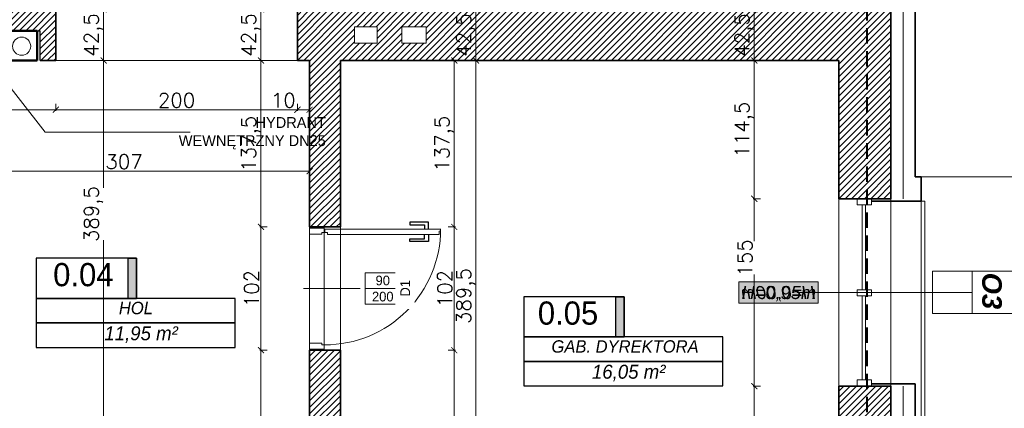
# Model space of a CAD drawing. Header units: millimetres. Extents: x -740 to 33545, y 5178 to 22494.
# Tile 190 of 256: x 11162 to 11976, y 10504 to 10826. Entities that reach past the tile are written whole.
import ezdxf
from ezdxf.lldxf.tags import DXFTag

# ---------------------------------------------------------------- set-up
doc = ezdxf.new("R2010")
doc.units = ezdxf.units.MM
doc.header["$MEASUREMENT"] = 0
doc.linetypes.add('DASHED', pattern=[19.05, 12.7, -6.35])
doc.layers.get('Defpoints').update_dxf_attribs({"color": 252})
for name, color, linetype, lineweight in [('_IS_POZA_ZAKRESEM', 2, 'DASHED', 40), ('A_istniejące ściany', 252, 'Continuous', 35), ('A_izolacja', 252, 'Continuous', 9), ('A_l.przerywana', 252, 'ICAD_ISO03W100', 9), ('A_opisy', 252, 'Continuous', 15), ('l. przerywana', 252, 'ICAD_ISO03W100', 9), ('l.przekrojowa', 252, 'Continuous', 30), ('l.przerywana', 252, 'ICAD_ISO03W100', 5), ('l.widokowa', 252, 'Continuous', 15), ('l.wypełnien', 252, 'Continuous', 5), ('Nowe_820-G Rysunki Obrazki_Nr_pióra__23', 252, 'Continuous', 15), ('WYMIAROWA', 252, 'Continuous', 20), ('wymiarowanie', 252, 'Continuous', 9)]:
    doc.layers.add(name, color=color, linetype=linetype, lineweight=lineweight)
doc.layers.add('stolarka', color=252, linetype='Continuous')
doc.layers.add('tabelki opis', color=252, linetype='Continuous')
doc.styles.add('ARIALL', font='GOTHIC.TTF', dxfattribs={"height": 40})
doc.styles.add('styl2', font='simplex.shx')
doc.linetypes.add('BATTING', pattern='A,0.00254,-2.54,[134,ltypeshp.shx,S=2.54,R=0,X=-2.54,Y=0],-5.08,[134,ltypeshp.shx,S=2.54,R=180,X=2.54,Y=0],-2.54', length=10.16254)
tags = doc.linetypes.add('ICAD_ISO03W100', pattern=[30, 12, -18]).pattern_tags.tags
tags[6:7] = [DXFTag(74, 4), DXFTag(75, 0), DXFTag(340, '0'), DXFTag(46, 1.0), DXFTag(50, 0.0), DXFTag(44, 0.0), DXFTag(45, 0.0)]
tags[4:5] = [DXFTag(74, 4), DXFTag(75, 0), DXFTag(340, '0'), DXFTag(46, 1.0), DXFTag(50, 0.0), DXFTag(44, 0.0), DXFTag(45, 0.0)]
doc.dimstyles.new('Skala 1-50', dxfattribs={"dimtxt": 12, "dimasz": 5, "dimexe": 1, "dimexo": 1, "dimgap": 1.5, "dimtad": 1, "dimdec": 1, "dimrnd": 0.5, "dimtxsty": 'styl2', "dimblk": 'ARCHTICK', "dimcen": 5, "dimadec": 0, "dimazin": 0, "dimtfac": 1, "dimtdec": 1, "dimtmove": 1, "dimatfit": 3, "dimldrblk": 'ARCHTICK', "dimfxl": 0, "dimlwd": -1, "dimlwe": -1, "dimarcsym": 0})

# ---------------------------------------------------------------- blocks, each defined once
blk = doc.blocks.new('_ArchTick')
at = {"color": 0, "linetype": 'ByBlock', "const_width": 0.15}
blk.add_lwpolyline([(-0.5, -0.5), (0.5, 0.5)], dxfattribs=at)
blk = doc.blocks.new('*D1209')
at = {"layer": 'Defpoints', "color": 0}
for p in [(11528.14, 10834.32), (11527.57, 10791.99), (11539.01, 10791.99)]:
    blk.add_point(p, dxfattribs=at)
at = {"layer": 'wymiarowanie', "color": 0}
for p, q in [((11534.01, 10834.32), (11540.01, 10834.32)), ((11539.01, 10834.32), (11539.01, 10791.99)), ((11534.01, 10791.99), (11540.01, 10791.99))]:
    blk.add_line(p, q, dxfattribs=at)
at = {"layer": 'wymiarowanie', "color": 0, "xscale": 5, "yscale": 5, "zscale": 5}
for p, rotation in [((11539.01, 10834.32), 90), ((11539.01, 10791.99), 270)]:
    blk.add_blockref('_ArchTick', p, dxfattribs=dict(at, rotation=rotation))
at = {"layer": 'wymiarowanie', "color": 0, "insert": (11530.66, 10813.16), "char_height": 12, "attachment_point": 5, "rotation": 90, "style": 'styl2'}
blk.add_mtext('42,5', dxfattribs=at)
blk = doc.blocks.new('*D1210')
at = {"layer": 'Defpoints', "color": 0}
for p in [(11527.57, 10791.99), (11515.94, 10402.52), (11539.01, 10402.52)]:
    blk.add_point(p, dxfattribs=at)
at = {"layer": 'wymiarowanie', "color": 0}
for p, q in [((11534.01, 10791.99), (11540.01, 10791.99)), ((11539.01, 10791.99), (11539.01, 10402.52)), ((11534.01, 10402.52), (11540.01, 10402.52))]:
    blk.add_line(p, q, dxfattribs=at)
at = {"layer": 'wymiarowanie', "color": 0, "xscale": 5, "yscale": 5, "zscale": 5}
for p, rotation in [((11539.01, 10791.99), 90), ((11539.01, 10402.52), 270)]:
    blk.add_blockref('_ArchTick', p, dxfattribs=dict(at, rotation=rotation))
at = {"layer": 'wymiarowanie', "color": 0, "insert": (11530.66, 10597.26), "char_height": 12, "attachment_point": 5, "rotation": 90, "style": 'styl2'}
blk.add_mtext('389,5', dxfattribs=at)
blk = doc.blocks.new('*D2125')
at = {"layer": 'Defpoints', "color": 0}
for p in [(11961.91, 11374.5), (11907.33, 10695.69), (12091.4, 10695.69)]:
    blk.add_point(p, dxfattribs=at)
at = {"layer": 'wymiarowanie', "color": 0}
for p, q in [((12086.4, 11374.5), (12092.4, 11374.5)), ((12091.4, 11374.5), (12091.4, 10695.69)), ((12086.4, 10695.69), (12092.4, 10695.69))]:
    blk.add_line(p, q, dxfattribs=at)
at = {"layer": 'wymiarowanie', "color": 0, "xscale": 5, "yscale": 5, "zscale": 5}
for p, rotation in [((12091.4, 11374.5), 90), ((12091.4, 10695.69), 270)]:
    blk.add_blockref('_ArchTick', p, dxfattribs=dict(at, rotation=rotation))
at = {"layer": 'wymiarowanie', "color": 0, "insert": (12083.6, 11035.09), "char_height": 12, "attachment_point": 5, "rotation": 90, "style": 'styl2'}
blk.add_mtext('679', dxfattribs=at)
blk = doc.blocks.new('*D2126')
at = {"layer": 'Defpoints', "color": 0}
for p in [(11905.83, 10675.69), (11981.91, 10524.75), (12091.4, 10524.75)]:
    blk.add_point(p, dxfattribs=at)
at = {"layer": 'wymiarowanie', "color": 0}
for p, q in [((12086.4, 10675.69), (12092.4, 10675.69)), ((12091.4, 10675.69), (12091.4, 10524.75)), ((12086.4, 10524.75), (12092.4, 10524.75))]:
    blk.add_line(p, q, dxfattribs=at)
at = {"layer": 'wymiarowanie', "color": 0, "xscale": 5, "yscale": 5, "zscale": 5}
for p, rotation in [((12091.4, 10675.69), 90), ((12091.4, 10524.75), 270)]:
    blk.add_blockref('_ArchTick', p, dxfattribs=dict(at, rotation=rotation))
at = {"layer": 'wymiarowanie', "color": 0, "insert": (12083.75, 10600.22), "char_height": 12, "attachment_point": 5, "rotation": 90, "style": 'styl2'}
blk.add_mtext('151', dxfattribs=at)
blk = doc.blocks.new('*D2129')
at = {"layer": 'Defpoints', "color": 0}
for p in [(11904.83, 10695.69), (11902.33, 10675.69), (12091.4, 10675.69)]:
    blk.add_point(p, dxfattribs=at)
at = {"layer": 'wymiarowanie', "color": 0}
for p, q in [((12091.4, 10695.69), (12091.4, 10730.17)), ((12086.4, 10695.69), (12092.4, 10695.69)), ((12091.4, 10695.69), (12091.4, 10675.69)), ((12086.4, 10675.69), (12092.4, 10675.69))]:
    blk.add_line(p, q, dxfattribs=at)
at = {"layer": 'wymiarowanie', "color": 0, "xscale": 5, "yscale": 5, "zscale": 5}
for p, rotation in [((12091.4, 10695.69), 90), ((12091.4, 10675.69), 270)]:
    blk.add_blockref('_ArchTick', p, dxfattribs=dict(at, rotation=rotation))
at = {"layer": 'wymiarowanie', "color": 0, "insert": (12083.6, 10719.93), "char_height": 12, "attachment_point": 5, "rotation": 90, "style": 'styl2'}
blk.add_mtext('20', dxfattribs=at)
blk = doc.blocks.new('*D2130')
at = {"layer": 'Defpoints', "color": 0}
for p in [(11902.33, 10524.75), (11902.33, 10326.75), (12091.4, 10326.75)]:
    blk.add_point(p, dxfattribs=at)
at = {"layer": 'wymiarowanie', "color": 0}
for p, q in [((12086.4, 10524.75), (12092.4, 10524.75)), ((12091.4, 10524.75), (12091.4, 10326.75)), ((12086.4, 10326.75), (12092.4, 10326.75))]:
    blk.add_line(p, q, dxfattribs=at)
at = {"layer": 'wymiarowanie', "color": 0, "xscale": 5, "yscale": 5, "zscale": 5}
for p, rotation in [((12091.4, 10524.75), 90), ((12091.4, 10326.75), 270)]:
    blk.add_blockref('_ArchTick', p, dxfattribs=dict(at, rotation=rotation))
at = {"layer": 'wymiarowanie', "color": 0, "insert": (12083.6, 10425.75), "char_height": 12, "attachment_point": 5, "rotation": 90, "style": 'styl2'}
blk.add_mtext('198', dxfattribs=at)
blk = doc.blocks.new('*D2195')
at = {"layer": 'Defpoints', "color": 0}
for p in [(11219.65, 10834.32), (11219.65, 10791.99), (11231, 10791.99)]:
    blk.add_point(p, dxfattribs=at)
at = {"layer": 'wymiarowanie', "color": 0}
for p, q in [((11226, 10834.32), (11232, 10834.32)), ((11231, 10834.32), (11231, 10791.99)), ((11226, 10791.99), (11232, 10791.99))]:
    blk.add_line(p, q, dxfattribs=at)
at = {"layer": 'wymiarowanie', "color": 0, "xscale": 5, "yscale": 5, "zscale": 5}
for p, rotation in [((11231, 10834.32), 90), ((11231, 10791.99), 270)]:
    blk.add_blockref('_ArchTick', p, dxfattribs=dict(at, rotation=rotation))
at = {"layer": 'wymiarowanie', "color": 0, "insert": (11222.65, 10813.16), "char_height": 12, "attachment_point": 5, "rotation": 90, "style": 'styl2'}
blk.add_mtext('42,5', dxfattribs=at)
blk = doc.blocks.new('*D2196')
at = {"layer": 'Defpoints', "color": 0}
for p in [(11219.65, 10791.99), (11218.78, 10402.52), (11231, 10402.52)]:
    blk.add_point(p, dxfattribs=at)
at = {"layer": 'wymiarowanie', "color": 0}
for p, q in [((11226, 10791.99), (11232, 10791.99)), ((11231, 10791.99), (11231, 10686.66)), ((11231, 10402.52), (11231, 10643.36)), ((11226, 10402.52), (11232, 10402.52))]:
    blk.add_line(p, q, dxfattribs=at)
at = {"layer": 'wymiarowanie', "color": 0, "xscale": 5, "yscale": 5, "zscale": 5}
for p, rotation in [((11231, 10791.99), 90), ((11231, 10402.52), 270)]:
    blk.add_blockref('_ArchTick', p, dxfattribs=dict(at, rotation=rotation))
at = {"layer": 'wymiarowanie', "color": 0, "insert": (11222.65, 10665.01), "char_height": 12, "attachment_point": 5, "rotation": 90, "style": 'styl2'}
blk.add_mtext('389,5', dxfattribs=at)
blk = doc.blocks.new('*D2604')
at = {"layer": 'Defpoints', "color": 0}
for p in [(11094.39, 10791.99), (11191.45, 10791.99), (11191.45, 10751.3)]:
    blk.add_point(p, dxfattribs=at)
at = {"layer": 'wymiarowanie', "color": 0}
for p, q in [((11094.39, 10756.3), (11094.39, 10750.3)), ((11191.45, 10756.3), (11191.45, 10750.3)), ((11094.39, 10751.3), (11191.45, 10751.3))]:
    blk.add_line(p, q, dxfattribs=at)
at = {"layer": 'wymiarowanie', "color": 0, "xscale": 5, "yscale": 5, "zscale": 5, "rotation": 180}
blk.add_blockref('_ArchTick', (11094.39, 10751.3), dxfattribs=at)
at = {"layer": 'wymiarowanie', "color": 0, "xscale": 5, "yscale": 5, "zscale": 5}
blk.add_blockref('_ArchTick', (11191.45, 10751.3), dxfattribs=at)
at = {"layer": 'wymiarowanie', "color": 0, "insert": (11142.92, 10759.1), "char_height": 12, "attachment_point": 5, "style": 'styl2'}
blk.add_mtext('97', dxfattribs=at)
blk = doc.blocks.new('*D2605')
at = {"layer": 'Defpoints', "color": 0}
for p in [(11191.45, 10791.99), (11391.26, 10791.99), (11391.26, 10751.3)]:
    blk.add_point(p, dxfattribs=at)
at = {"layer": 'wymiarowanie', "color": 0}
for p, q in [((11191.45, 10756.3), (11191.45, 10750.3)), ((11391.26, 10756.3), (11391.26, 10750.3)), ((11191.45, 10751.3), (11391.26, 10751.3))]:
    blk.add_line(p, q, dxfattribs=at)
at = {"layer": 'wymiarowanie', "color": 0, "xscale": 5, "yscale": 5, "zscale": 5, "rotation": 180}
blk.add_blockref('_ArchTick', (11191.45, 10751.3), dxfattribs=at)
at = {"layer": 'wymiarowanie', "color": 0, "xscale": 5, "yscale": 5, "zscale": 5}
blk.add_blockref('_ArchTick', (11391.26, 10751.3), dxfattribs=at)
at = {"layer": 'wymiarowanie', "color": 0, "insert": (11291.35, 10759.1), "char_height": 12, "attachment_point": 5, "style": 'styl2'}
blk.add_mtext('200', dxfattribs=at)
blk = doc.blocks.new('*D2606')
at = {"layer": 'Defpoints', "color": 0}
for p in [(11391.26, 10791.99), (11401.42, 10791.99), (11401.42, 10751.3)]:
    blk.add_point(p, dxfattribs=at)
at = {"layer": 'wymiarowanie', "color": 0}
for p, q in [((11391.26, 10756.3), (11391.26, 10750.3)), ((11401.42, 10756.3), (11401.42, 10750.3)), ((11391.26, 10751.3), (11401.42, 10751.3))]:
    blk.add_line(p, q, dxfattribs=at)
at = {"layer": 'wymiarowanie', "color": 0, "xscale": 5, "yscale": 5, "zscale": 5, "rotation": 180}
blk.add_blockref('_ArchTick', (11391.26, 10751.3), dxfattribs=at)
at = {"layer": 'wymiarowanie', "color": 0, "xscale": 5, "yscale": 5, "zscale": 5}
blk.add_blockref('_ArchTick', (11401.42, 10751.3), dxfattribs=at)
at = {"layer": 'wymiarowanie', "color": 0, "insert": (11379.62, 10759.1), "char_height": 12, "attachment_point": 5, "style": 'styl2'}
blk.add_mtext('10', dxfattribs=at)
blk = doc.blocks.new('*D2607')
at = {"layer": 'Defpoints', "color": 0}
for p in [(11094.39, 10718.05), (11401.42, 10718.05), (11401.42, 10700.5)]:
    blk.add_point(p, dxfattribs=at)
at = {"layer": 'wymiarowanie', "color": 0}
for p, q in [((11094.39, 10705.5), (11094.39, 10699.5)), ((11401.42, 10705.5), (11401.42, 10699.5)), ((11094.39, 10700.5), (11401.42, 10700.5))]:
    blk.add_line(p, q, dxfattribs=at)
at = {"layer": 'wymiarowanie', "color": 0, "xscale": 5, "yscale": 5, "zscale": 5, "rotation": 180}
blk.add_blockref('_ArchTick', (11094.39, 10700.5), dxfattribs=at)
at = {"layer": 'wymiarowanie', "color": 0, "xscale": 5, "yscale": 5, "zscale": 5}
blk.add_blockref('_ArchTick', (11401.42, 10700.5), dxfattribs=at)
at = {"layer": 'wymiarowanie', "color": 0, "insert": (11247.9, 10708.3), "char_height": 12, "attachment_point": 5, "style": 'styl2'}
blk.add_mtext('307', dxfattribs=at)
blk = doc.blocks.new('*D2795')
at = {"layer": 'Defpoints', "color": 0}
for p in [(11839.15, 10834.32), (11769.27, 10791.99), (11839.15, 10791.99)]:
    blk.add_point(p, dxfattribs=at)
at = {"layer": 'wymiarowanie', "color": 0}
for p, q in [((11774.27, 10834.32), (11768.27, 10834.32)), ((11769.27, 10834.32), (11769.27, 10791.99)), ((11774.27, 10791.99), (11768.27, 10791.99))]:
    blk.add_line(p, q, dxfattribs=at)
at = {"layer": 'wymiarowanie', "color": 0, "xscale": 5, "yscale": 5, "zscale": 5}
for p, rotation in [((11769.27, 10834.32), 90), ((11769.27, 10791.99), 270)]:
    blk.add_blockref('_ArchTick', p, dxfattribs=dict(at, rotation=rotation))
at = {"layer": 'wymiarowanie', "color": 0, "insert": (11760.93, 10813.16), "char_height": 12, "attachment_point": 5, "rotation": 90, "style": 'styl2'}
blk.add_mtext('42,5', dxfattribs=at)
blk = doc.blocks.new('*D2796')
at = {"layer": 'Defpoints', "color": 0}
for p in [(11839.15, 10791.99), (11769.27, 10677.69), (11839.15, 10677.69)]:
    blk.add_point(p, dxfattribs=at)
at = {"layer": 'wymiarowanie', "color": 0}
for p, q in [((11774.27, 10791.99), (11768.27, 10791.99)), ((11769.27, 10791.99), (11769.27, 10677.69)), ((11774.27, 10677.69), (11768.27, 10677.69))]:
    blk.add_line(p, q, dxfattribs=at)
at = {"layer": 'wymiarowanie', "color": 0, "xscale": 5, "yscale": 5, "zscale": 5}
for p, rotation in [((11769.27, 10791.99), 90), ((11769.27, 10677.69), 270)]:
    blk.add_blockref('_ArchTick', p, dxfattribs=dict(at, rotation=rotation))
at = {"layer": 'wymiarowanie', "color": 0, "insert": (11760.93, 10734.84), "char_height": 12, "attachment_point": 5, "rotation": 90, "style": 'styl2'}
blk.add_mtext('114,5', dxfattribs=at)
blk = doc.blocks.new('*D2797')
at = {"layer": 'Defpoints', "color": 0}
for p in [(11839.15, 10677.69), (11769.27, 10522.75), (11839.15, 10522.75)]:
    blk.add_point(p, dxfattribs=at)
at = {"layer": 'wymiarowanie', "color": 0}
for p, q in [((11774.27, 10677.69), (11768.27, 10677.69)), ((11769.27, 10677.69), (11769.27, 10642.59)), ((11769.27, 10522.75), (11769.27, 10614.96)), ((11774.27, 10522.75), (11768.27, 10522.75))]:
    blk.add_line(p, q, dxfattribs=at)
at = {"layer": 'wymiarowanie', "color": 0, "xscale": 5, "yscale": 5, "zscale": 5}
for p, rotation in [((11769.27, 10677.69), 90), ((11769.27, 10522.75), 270)]:
    blk.add_blockref('_ArchTick', p, dxfattribs=dict(at, rotation=rotation))
at = {"layer": 'wymiarowanie', "color": 0, "insert": (11761.62, 10628.77), "char_height": 12, "attachment_point": 5, "rotation": 90, "style": 'styl2'}
blk.add_mtext('155', dxfattribs=at)
blk = doc.blocks.new('*D2798')
at = {"layer": 'Defpoints', "color": 0}
for p in [(11839.15, 10522.75), (11769.27, 10402.52), (11839.15, 10402.52)]:
    blk.add_point(p, dxfattribs=at)
at = {"layer": 'wymiarowanie', "color": 0}
for p, q in [((11774.27, 10522.75), (11768.27, 10522.75)), ((11769.27, 10522.75), (11769.27, 10402.52)), ((11774.27, 10402.52), (11768.27, 10402.52))]:
    blk.add_line(p, q, dxfattribs=at)
at = {"layer": 'wymiarowanie', "color": 0, "xscale": 5, "yscale": 5, "zscale": 5}
for p, rotation in [((11769.27, 10522.75), 90), ((11769.27, 10402.52), 270)]:
    blk.add_blockref('_ArchTick', p, dxfattribs=dict(at, rotation=rotation))
at = {"layer": 'wymiarowanie', "color": 0, "insert": (11761.47, 10462.64), "char_height": 12, "attachment_point": 5, "rotation": 90, "style": 'styl2'}
blk.add_mtext('120', dxfattribs=at)
blk = doc.blocks.new('*D2799')
at = {"layer": 'Defpoints', "color": 0}
for p in [(11391.26, 10834.32), (11361.18, 10791.99), (11391.26, 10791.99)]:
    blk.add_point(p, dxfattribs=at)
at = {"layer": 'wymiarowanie', "color": 0}
for p, q in [((11366.18, 10834.32), (11360.18, 10834.32)), ((11361.18, 10834.32), (11361.18, 10791.99)), ((11366.18, 10791.99), (11360.18, 10791.99))]:
    blk.add_line(p, q, dxfattribs=at)
at = {"layer": 'wymiarowanie', "color": 0, "xscale": 5, "yscale": 5, "zscale": 5}
for p, rotation in [((11361.18, 10834.32), 90), ((11361.18, 10791.99), 270)]:
    blk.add_blockref('_ArchTick', p, dxfattribs=dict(at, rotation=rotation))
at = {"layer": 'wymiarowanie', "color": 0, "insert": (11352.83, 10813.16), "char_height": 12, "attachment_point": 5, "rotation": 90, "style": 'styl2'}
blk.add_mtext('42,5', dxfattribs=at)
blk = doc.blocks.new('*D2800')
at = {"layer": 'Defpoints', "color": 0}
for p in [(11391.26, 10791.99), (11361.18, 10654.38), (11401.42, 10654.38)]:
    blk.add_point(p, dxfattribs=at)
at = {"layer": 'wymiarowanie', "color": 0}
for p, q in [((11366.18, 10791.99), (11360.18, 10791.99)), ((11361.18, 10791.99), (11361.18, 10654.38)), ((11366.18, 10654.38), (11360.18, 10654.38))]:
    blk.add_line(p, q, dxfattribs=at)
at = {"layer": 'wymiarowanie', "color": 0, "xscale": 5, "yscale": 5, "zscale": 5}
for p, rotation in [((11361.18, 10791.99), 90), ((11361.18, 10654.38), 270)]:
    blk.add_blockref('_ArchTick', p, dxfattribs=dict(at, rotation=rotation))
at = {"layer": 'wymiarowanie', "color": 0, "insert": (11352.83, 10723.19), "char_height": 12, "attachment_point": 5, "rotation": 90, "style": 'styl2'}
blk.add_mtext('137,5', dxfattribs=at)
blk = doc.blocks.new('*D2801')
at = {"layer": 'Defpoints', "color": 0}
for p in [(11401.42, 10654.38), (11361.18, 10552.38), (11401.42, 10552.38)]:
    blk.add_point(p, dxfattribs=at)
at = {"layer": 'wymiarowanie', "color": 0}
for p, q in [((11366.18, 10654.38), (11360.18, 10654.38)), ((11361.18, 10654.38), (11361.18, 10552.38)), ((11366.18, 10552.38), (11360.18, 10552.38))]:
    blk.add_line(p, q, dxfattribs=at)
at = {"layer": 'wymiarowanie', "color": 0, "xscale": 5, "yscale": 5, "zscale": 5}
for p, rotation in [((11361.18, 10654.38), 90), ((11361.18, 10552.38), 270)]:
    blk.add_blockref('_ArchTick', p, dxfattribs=dict(at, rotation=rotation))
at = {"layer": 'wymiarowanie', "color": 0, "insert": (11353.38, 10603.38), "char_height": 12, "attachment_point": 5, "rotation": 90, "style": 'styl2'}
blk.add_mtext('102', dxfattribs=at)
blk = doc.blocks.new('*D2802')
at = {"layer": 'Defpoints', "color": 0}
for p in [(11401.42, 10552.38), (11361.18, 10402.52), (11401.42, 10402.52)]:
    blk.add_point(p, dxfattribs=at)
at = {"layer": 'wymiarowanie', "color": 0}
for p, q in [((11366.18, 10552.38), (11360.18, 10552.38)), ((11361.18, 10552.38), (11361.18, 10402.52)), ((11366.18, 10402.52), (11360.18, 10402.52))]:
    blk.add_line(p, q, dxfattribs=at)
at = {"layer": 'wymiarowanie', "color": 0, "xscale": 5, "yscale": 5, "zscale": 5}
for p, rotation in [((11361.18, 10552.38), 90), ((11361.18, 10402.52), 270)]:
    blk.add_blockref('_ArchTick', p, dxfattribs=dict(at, rotation=rotation))
at = {"layer": 'wymiarowanie', "color": 0, "insert": (11353.38, 10477.45), "char_height": 12, "attachment_point": 5, "rotation": 90, "style": 'styl2'}
blk.add_mtext('150', dxfattribs=at)
blk = doc.blocks.new('*D2803')
at = {"layer": 'Defpoints', "color": 0}
for p in [(11490.97, 10791.99), (11480.81, 10654.38), (11521.06, 10654.38)]:
    blk.add_point(p, dxfattribs=at)
at = {"layer": 'wymiarowanie', "color": 0}
for p, q in [((11516.06, 10791.99), (11522.06, 10791.99)), ((11521.06, 10791.99), (11521.06, 10654.38)), ((11516.06, 10654.38), (11522.06, 10654.38))]:
    blk.add_line(p, q, dxfattribs=at)
at = {"layer": 'wymiarowanie', "color": 0, "xscale": 5, "yscale": 5, "zscale": 5}
for p, rotation in [((11521.06, 10791.99), 90), ((11521.06, 10654.38), 270)]:
    blk.add_blockref('_ArchTick', p, dxfattribs=dict(at, rotation=rotation))
at = {"layer": 'wymiarowanie', "color": 0, "insert": (11512.71, 10723.19), "char_height": 12, "attachment_point": 5, "rotation": 90, "style": 'styl2'}
blk.add_mtext('137,5', dxfattribs=at)
blk = doc.blocks.new('*D2804')
at = {"layer": 'Defpoints', "color": 0}
for p in [(11480.81, 10654.38), (11480.81, 10552.38), (11521.06, 10552.38)]:
    blk.add_point(p, dxfattribs=at)
at = {"layer": 'wymiarowanie', "color": 0}
for p, q in [((11516.06, 10654.38), (11522.06, 10654.38)), ((11521.06, 10654.38), (11521.06, 10552.38)), ((11516.06, 10552.38), (11522.06, 10552.38))]:
    blk.add_line(p, q, dxfattribs=at)
at = {"layer": 'wymiarowanie', "color": 0, "xscale": 5, "yscale": 5, "zscale": 5}
for p, rotation in [((11521.06, 10654.38), 90), ((11521.06, 10552.38), 270)]:
    blk.add_blockref('_ArchTick', p, dxfattribs=dict(at, rotation=rotation))
at = {"layer": 'wymiarowanie', "color": 0, "insert": (11513.26, 10603.38), "char_height": 12, "attachment_point": 5, "rotation": 90, "style": 'styl2'}
blk.add_mtext('102', dxfattribs=at)
blk = doc.blocks.new('*D2805')
at = {"layer": 'Defpoints', "color": 0}
for p in [(11480.81, 10552.38), (11480.81, 10402.52), (11521.06, 10402.52)]:
    blk.add_point(p, dxfattribs=at)
at = {"layer": 'wymiarowanie', "color": 0}
for p, q in [((11516.06, 10552.38), (11522.06, 10552.38)), ((11521.06, 10552.38), (11521.06, 10402.52)), ((11516.06, 10402.52), (11522.06, 10402.52))]:
    blk.add_line(p, q, dxfattribs=at)
at = {"layer": 'wymiarowanie', "color": 0, "xscale": 5, "yscale": 5, "zscale": 5}
for p, rotation in [((11521.06, 10552.38), 90), ((11521.06, 10402.52), 270)]:
    blk.add_blockref('_ArchTick', p, dxfattribs=dict(at, rotation=rotation))
at = {"layer": 'wymiarowanie', "color": 0, "insert": (11513.26, 10477.45), "char_height": 12, "attachment_point": 5, "rotation": 90, "style": 'styl2'}
blk.add_mtext('150', dxfattribs=at)

msp = doc.modelspace()

# ---------------------------------------------------------------- hatches: boundary and pattern name
at = {"layer": 'A_opisy', "ltscale": 0.3}
msp.add_hatch(color=256, dxfattribs=at).paths.add_polyline_path([(11822.05, 10608.98), (11756.59, 10608.98), (11756.59, 10591.46), (11822.05, 10591.46)])
msp.add_hatch(color=256, dxfattribs=at).paths.add_polyline_path([(11822.05, 10608.98), (11756.59, 10608.98), (11756.59, 10591.46), (11822.05, 10591.46)])
msp.add_hatch(color=256, dxfattribs=at).paths.add_polyline_path([(11822.05, 10608.98), (11756.59, 10608.98), (11756.59, 10591.46), (11822.05, 10591.46)])
msp.add_hatch(color=256, dxfattribs=at).paths.add_polyline_path([(11822.05, 10608.98), (11756.59, 10608.98), (11756.59, 10591.46), (11822.05, 10591.46)])
at = {"layer": 'l.wypełnien'}
h = msp.add_hatch(dxfattribs=at)
h.set_pattern_fill('ANSI31', color=256, scale=30, style=0)
h.paths.add_polyline_path([(11009.41, 10808.08), (11009.41, 10791.99), (11103.57, 10791.99), (11103.57, 10816.54), (11178.57, 10816.54), (11178.57, 10791.99), (11191.45, 10791.99), (11191.45, 10834.32), (11169.43, 10834.32), (11169.43, 11134.32), (11169.43, 11331.32), (11249.87, 11331.32), (11249.87, 11346.56), (11249.87, 11358.41), (11249.87, 11374.5), (11169.43, 11374.5), (11126.25, 11374.5), (11126.25, 11134.32), (11126.25, 10834.32), (11009.41, 10834.32), (11009.41, 10819.93)])
h.paths.add_polyline_path([(11404.81, 11374.5), (11404.81, 11331.32), (11602.93, 11331.32), (11602.93, 11374.5)])
h.paths.add_polyline_path([(10316.23, 10791.99), (10406.43, 10791.99), (10425.43, 10791.99), (10444.43, 10791.99), (10463.43, 10791.99), (10488.71, 10791.99), (10488.71, 10808.08), (10488.71, 10819.93), (10488.71, 10834.32), (10316.23, 10834.32)])
h.paths.add_polyline_path([(10717.86, 10791.99), (10854.47, 10791.99), (10854.47, 10834.32), (10717.86, 10834.32)])
h.paths.add_polyline_path([(10643.65, 10834.32), (10643.65, 10819.93), (10643.65, 10808.08), (10643.65, 10791.99), (10717.86, 10791.99), (10717.86, 10834.32)])
h.paths.add_polyline_path([(11757.87, 11374.5), (11757.87, 11331.32), (11799.42, 11331.32), (11799.42, 11374.5)])
h.paths.add_polyline_path([(10280.43, 10834.32), (10280.43, 10791.99), (10316.23, 10791.99), (10316.23, 10834.32)])
h = msp.add_hatch(dxfattribs=at)
h.set_pattern_fill('ANSI31', color=256, scale=30, style=0)
h.paths.add_polyline_path([(11391.26, 10402.52), (11391.26, 10359.34), (11839.15, 10359.34), (11839.15, 9782.76), (11774.02, 9782.76), (11774.02, 9765.83), (11774.02, 9754.82), (11774.02, 9739.58), (11839.15, 9739.58), (11882.33, 9739.58), (11882.33, 10522.75), (11866.24, 10522.75), (11854.39, 10522.75), (11839.15, 10522.75), (11839.15, 10402.52), (11426.82, 10402.52), (11426.82, 10552.38), (11401.42, 10552.38), (11401.42, 10402.52)])
h.paths.add_polyline_path([(11391.26, 10834.32), (11391.26, 10791.99), (11401.42, 10791.99), (11401.42, 10654.38), (11426.82, 10654.38), (11426.82, 10791.99), (11839.15, 10791.99), (11839.15, 10677.69), (11854.39, 10677.69), (11866.24, 10677.69), (11882.33, 10677.69), (11882.33, 11331.32), (11882.33, 11374.5), (11799.42, 11374.5), (11799.42, 11331.32), (11839.15, 11331.32), (11839.15, 10994.32), (11839.15, 10834.32), (11699.45, 10834.32), (11685.18, 10834.32), (11640.68, 10834.32), (11401.42, 10834.32)])
h.paths.add_polyline_path([(11477.62, 10806.38), (11477.62, 10819.93), (11497.94, 10819.93), (11497.94, 10806.38)], flags=16)
h.paths.add_polyline_path([(11438.67, 10819.93), (11438.67, 10806.38), (11457.3, 10806.38), (11457.3, 10819.93)], flags=16)
h.paths.add_polyline_path([(11429.29, 9739.58), (11429.29, 9782.76), (11384.13, 9782.76), (11384.13, 9739.58)])
h.paths.add_polyline_path([(11624.02, 9739.58), (11624.02, 9782.76), (11579.29, 9782.76), (11579.29, 9739.58)])
at = {"layer": 'tabelki opis'}
for points in [[(11258.28, 10595.21), (11258.28, 10628.48), (11251.32, 10628.48), (11251.32, 10595.21)], [(11661.64, 10563.43), (11661.64, 10596.69), (11654.68, 10596.69), (11654.68, 10563.43)]]:
    msp.add_hatch(color=256, dxfattribs=at).paths.add_polyline_path(points)

# ---------------------------------------------------------------- linework, layer by layer
at = {"layer": '_IS_POZA_ZAKRESEM'}
msp.add_line((11862.48, 11352.17), (11862.48, 9756.84), dxfattribs=at)
at = {"layer": 'A_istniejące ściany'}
for points in [[(11882.33, 10677.69), (11882.33, 11331.32)], [(11191.45, 10791.99), (11191.45, 10834.32)], [(11391.26, 10791.99), (11391.26, 10834.32)], [(11178.57, 10791.99), (11191.45, 10791.99)], [(11401.42, 10791.99), (11401.42, 10654.38)], [(11426.82, 10791.99), (11839.15, 10791.99)], [(11426.82, 10654.38), (11426.82, 10791.99)], [(11426.82, 10791.99), (11509.79, 10791.99)], [(11839.15, 10791.99), (11839.15, 10677.69)], [(11839.15, 10677.69), (11882.33, 10677.69)], [(11839.15, 10677.69), (11854.39, 10677.69)], [(11866.24, 10677.69), (11854.39, 10677.69)], [(11866.24, 10677.69), (11882.33, 10677.69)], [(11401.42, 10654.38), (11426.82, 10654.38)], [(11426.82, 10552.38), (11401.42, 10552.38)], [(11401.42, 10552.38), (11401.42, 10402.52)], [(11401.42, 10552.38), (11426.82, 10552.38)], [(11426.82, 10402.52), (11426.82, 10552.38)], [(11839.15, 10522.75), (11839.15, 10402.52)], [(11882.33, 10522.75), (11839.15, 10522.75)], [(11839.15, 10522.75), (11854.39, 10522.75)], [(11854.39, 10522.75), (11866.24, 10522.75)], [(11866.24, 10522.75), (11882.33, 10522.75)], [(11882.33, 9739.58), (11882.33, 10522.75)]]:
    msp.add_lwpolyline(points, dxfattribs=at)
at = {"layer": 'A_istniejące ściany', "ltscale": 15}
msp.add_lwpolyline([(11391.26, 10791.99), (11401.42, 10791.99)], dxfattribs=at)
at = {"layer": 'A_izolacja', "lineweight": 35}
for p, q in [((11866.24, 10675.69), (11902.33, 10675.69)), ((11866.24, 10524.75), (11902.33, 10524.75))]:
    msp.add_line(p, q, dxfattribs=at)
for points in [[(11902.33, 10695.69), (11902.33, 11394.5), (11755.87, 11394.5)], [(11902.33, 10675.69), (11904.33, 10675.69), (11907.33, 10675.69), (11907.33, 10695.69), (11902.33, 10695.69)], [(11902.33, 10326.75), (11902.33, 10524.75)]]:
    msp.add_lwpolyline(points, dxfattribs=at)
at = {"layer": 'A_izolacja', "linetype": 'BATTING', "ltscale": 0.1}
for points in [[(11892.33, 10677.69), (11892.33, 11384.5), (11755.87, 11384.5)], [(11772.02, 9729.58), (11892.33, 9729.58), (11892.33, 10522.75)]]:
    msp.add_lwpolyline(points, dxfattribs=at)
at = {"layer": 'A_l.przerywana', "ltscale": 0.3}
for points in [[(11839.15, 10522.75), (11839.15, 10677.69)], [(11882.33, 10677.69), (11882.33, 10522.75)]]:
    msp.add_lwpolyline(points, dxfattribs=at)
for points in [[(11413.42, 10552.38), (11401.42, 10552.38), (11401.42, 10654.38), (11413.42, 10654.38)], [(11401.42, 10654.38), (11426.82, 10654.38), (11426.82, 10552.38), (11401.42, 10552.38)]]:
    msp.add_lwpolyline(points, close=True, dxfattribs=at)
at = {"layer": 'A_opisy'}
for p, q in [((11136.41, 10791.99), (11182.6, 10732.79)), ((11182.6, 10732.79), (11302.6, 10732.79)), ((11451.42, 10603.38), (11396.42, 10603.38)), ((11937.84, 10600.22), (11804.37, 10600.22))]:
    msp.add_line(p, q, dxfattribs=at)
at = {"layer": 'A_opisy', "ltscale": 0.3}
for points in [[(11949.44, 10617.75), (11916.56, 10617.75), (11916.56, 10600.22), (11949.44, 10600.22)], [(11984.49, 10582.69), (11949.44, 10582.69), (11949.44, 10617.75), (11984.49, 10617.75)], [(11822.05, 10608.98), (11756.59, 10608.98), (11756.59, 10591.46), (11822.05, 10591.46)], [(11822.05, 10608.98), (11756.59, 10608.98), (11756.59, 10591.46), (11822.05, 10591.46)], [(11822.05, 10608.98), (11756.59, 10608.98), (11756.59, 10591.46), (11822.05, 10591.46)], [(11822.05, 10608.98), (11756.59, 10608.98), (11756.59, 10591.46), (11822.05, 10591.46)], [(11949.44, 10600.22), (11916.56, 10600.22), (11916.56, 10582.69), (11949.44, 10582.69)]]:
    msp.add_lwpolyline(points, close=True, dxfattribs=at)
at = {"layer": 'l. przerywana', "ltscale": 0.3}
msp.add_line((11907.33, 10675.69), (11907.33, 10326.75), dxfattribs=at)
at = {"layer": 'l.przekrojowa'}
for p in [(11103.57, 10816.54), (11178.57, 10791.99)]:
    msp.add_line(p, (11178.57, 10816.54), dxfattribs=at)
at = {"layer": 'l.przerywana', "ltscale": 0.3}
msp.add_lwpolyline([(11191.45, 10834.32), (11391.26, 10834.32), (11391.26, 10791.99), (11191.45, 10791.99)], close=True, dxfattribs=at)
at = {"layer": 'l.widokowa'}
msp.add_lwpolyline([(11907.33, 10675.69), (11910.33, 10675.69), (11910.33, 10326.75), (11907.33, 10326.75)], dxfattribs=at)
at = {"layer": 'Nowe_820-G Rysunki Obrazki_Nr_pióra__23', "linetype": 'Continuous', "lineweight": 15}
for points in [[(11438.67, 10819.93), (11457.3, 10819.93)], [(11438.67, 10806.38), (11438.67, 10819.93)], [(11457.3, 10819.93), (11457.3, 10806.38)], [(11477.62, 10819.93), (11497.94, 10819.93)], [(11477.62, 10806.38), (11477.62, 10819.93)], [(11497.94, 10819.93), (11497.94, 10806.38)], [(11457.3, 10806.38), (11438.67, 10806.38)], [(11497.94, 10806.38), (11477.62, 10806.38)], [(11854.39, 10677.69), (11854.39, 10672.61)], [(11854.39, 10672.61), (11866.24, 10672.61)], [(11858.62, 10672.61), (11858.62, 10602.34)], [(11861.16, 10672.61), (11858.62, 10672.61)], [(11861.16, 10602.34), (11861.16, 10672.61)], [(11866.24, 10672.61), (11866.24, 10677.69)], [(11854.39, 10602.34), (11854.39, 10597.26)], [(11866.24, 10602.34), (11854.39, 10602.34)], [(11854.39, 10597.26), (11866.24, 10597.26)], [(11858.62, 10602.34), (11861.16, 10602.34)], [(11858.62, 10597.26), (11858.62, 10527.83)], [(11861.16, 10597.26), (11858.62, 10597.26)], [(11861.16, 10527.83), (11861.16, 10597.26)], [(11866.24, 10597.26), (11866.24, 10602.34)], [(11854.39, 10527.83), (11854.39, 10522.75)], [(11866.24, 10527.83), (11854.39, 10527.83)], [(11858.62, 10527.83), (11861.16, 10527.83)], [(11866.24, 10522.75), (11866.24, 10527.83)]]:
    msp.add_lwpolyline(points, dxfattribs=at)
at = {"layer": 'stolarka'}
for points in [[(11499.85, 10652.63), (11499.85, 10658.43), (11484.18, 10658.43), (11484.18, 10656.11), (11496.37, 10656.11), (11496.37, 10652.63)], [(11499.85, 10648.11), (11499.85, 10642.31), (11484.18, 10642.31), (11484.18, 10644.63), (11496.37, 10644.63), (11496.37, 10648.11)]]:
    msp.add_lwpolyline(points, dxfattribs=at)
at = {"layer": 'stolarka', "lineweight": 9}
for points in [[(11411.44, 10648.33), (11411.44, 10649.85), (11413.42, 10649.85), (11413.42, 10653.38), (11401.42, 10653.38), (11401.42, 10648.33), (11411.44, 10648.33)], [(11413.99, 10649.85), (11413.99, 10652.63), (11509.76, 10652.63), (11509.75, 10651.13), (11508.6, 10650.95), (11508.6, 10648.11), (11416.29, 10648.11), (11416.29, 10649.85), (11413.99, 10649.85)], [(11411.44, 10558.38), (11411.44, 10556.87), (11413.42, 10556.87), (11413.42, 10553.33), (11401.42, 10553.33), (11401.42, 10558.38), (11411.44, 10558.38)]]:
    msp.add_lwpolyline(points, dxfattribs=at)
at = {"layer": 'stolarka', "linetype": 'ICAD_ISO03W100', "lineweight": 13, "ltscale": 0.3}
msp.add_arc((11413.99, 10652.63), 95.77, 270.00033, 0.05311, dxfattribs=at)
at = {"layer": 'tabelki opis'}
for points in [[(11258.28, 10628.48), (11175.12, 10628.48), (11175.12, 10595.21), (11258.28, 10595.21), (11258.28, 10628.48)], [(11175.12, 10574.94), (11339.86, 10574.94), (11339.86, 10595.21), (11175.12, 10595.21), (11175.12, 10574.94)], [(11661.64, 10596.69), (11578.48, 10596.69), (11578.48, 10563.43), (11661.64, 10563.43), (11661.64, 10596.69)], [(11175.12, 10554.66), (11339.86, 10554.66), (11339.86, 10574.94), (11175.12, 10574.94), (11175.12, 10554.66)], [(11578.48, 10543.15), (11743.21, 10543.15), (11743.21, 10563.43), (11578.48, 10563.43), (11578.48, 10543.15)], [(11578.48, 10522.88), (11743.21, 10522.88), (11743.21, 10543.15), (11578.48, 10543.15), (11578.48, 10522.88)]]:
    msp.add_lwpolyline(points, dxfattribs=at)
for points in [[(11258.28, 10595.21), (11251.32, 10595.21), (11251.32, 10628.48), (11258.28, 10628.48)], [(11661.64, 10563.43), (11654.68, 10563.43), (11654.68, 10596.69), (11661.64, 10596.69)]]:
    msp.add_lwpolyline(points, close=True, dxfattribs=at)
at = {"layer": 'WYMIAROWA', "lineweight": 50}
for p, q in [((11176.07, 10816.49), (11106.07, 10816.49)), ((11176.07, 10791.99), (11176.07, 10816.49)), ((11176.07, 10791.99), (11106.07, 10791.99))]:
    msp.add_line(p, q, dxfattribs=at)
at = {"layer": 'WYMIAROWA'}
msp.add_circle((11163.17, 10803.83), 7.5, dxfattribs=at)
at = {"layer": 'wymiarowanie', "linetype": 'ICAD_ISO03W100', "ltscale": 0.2}
msp.add_line((11904.83, 10695.69), (12086.4, 10695.69), dxfattribs=at)

# ---------------------------------------------------------------- texts
at = {"layer": 'A_opisy', "ltscale": 0.3, "insert": (11957.58, 10586.36), "char_height": 16.2, "width": 109.7533, "attachment_point": 9, "rotation": 270, "style": 'ARIALL'}
msp.add_mtext('{\\fArial|b1|i1|c238|p34;O3}', dxfattribs=at)
at = {"layer": 'A_opisy', "ltscale": 0.3, "extrusion": (0, 0, -1), "insert": (11819.93, 10605.53), "char_height": 10.8, "width": 109.7533, "attachment_point": 1, "text_direction": (-1, 0, 0), "style": 'ARIALL'}
msp.add_mtext('{\\fArial|b0|i1|c238|p34;H=0,00m}', dxfattribs=at)
at = {"layer": 'A_opisy', "ltscale": 0.3, "insert": (11758.71, 10605.53), "char_height": 10.8, "width": 109.7533, "attachment_point": 1, "style": 'ARIALL'}
msp.add_mtext('{\\fArial|b0|i1|c238|p34;H=0,95m}', dxfattribs=at)
at = {"layer": 'tabelki opis', "attachment_point": 1}
for s, insert, char_height, width in [('\\pi42.59584;{\\fCentury Gothic|b0|i1|c238|p34;WIATROŁAP}', (10865.19, 10747.62), 10.24, 164.736), ('{\\fCentury Gothic|b0|i0|c238|p34;0.04}', (11189.27, 10624.52), 19.2, 56.7), ('{\\fCentury Gothic|b0|i0|c238|p34;0.05}', (11590.21, 10592.74), 19.2, 56.7), ('\\pi68.50304;{\\fCentury Gothic|b0|i1|c238|p34;HOL}', (11175.12, 10592.45), 10.24, 164.736), ('{\\fCentury Gothic|b0|i1|c238|p34;11,95 m²}', (11231.59, 10572.17), 11.52, 68.7387), ('\\pi23.00672;{\\fCentury Gothic|b0|i1|c238|p34;GAB. DYREKTORA}', (11578.48, 10560.66), 10.24, 164.736), ('{\\fCentury Gothic|b0|i1|c238|p34;16,05 m²}', (11634.94, 10540.39), 11.52, 68.7387)]:
    msp.add_mtext(s, dxfattribs=dict(at, insert=insert, char_height=char_height, width=width))
at = {"layer": 'wymiarowanie', "insert": (11414.84, 10745.22), "char_height": 9, "width": 232.4726, "attachment_point": 3}
msp.add_mtext('{\\fCentury Gothic|b0|i0|c238|p0;HYDRANT }\\P{\\fCentury Gothic|b0|i0|c238|p0;WEWNĘTRZNY DN25} ', dxfattribs=at)

# ---------------------------------------------------------------- dimensions: what is measured, and where the dimension line sits
at = {"layer": 'wymiarowanie'}
for base, p1, p2, picture, middle in [((12091.4, 10695.69), (11961.91, 11374.5), (11907.33, 10695.69), '*D2125', (12083.6, 11035.09)), ((11231, 10791.99), (11219.65, 10834.32), (11219.65, 10791.99), '*D2195', (11222.65, 10813.16)), ((11361.18, 10791.99), (11391.26, 10834.32), (11391.26, 10791.99), '*D2799', (11352.83, 10813.16)), ((11539.01, 10791.99), (11528.14, 10834.32), (11527.57, 10791.99), '*D1209', (11530.66, 10813.16)), ((11769.27, 10791.99), (11839.15, 10834.32), (11839.15, 10791.99), '*D2795', (11760.93, 10813.16)), ((11361.18, 10654.38), (11391.26, 10791.99), (11401.42, 10654.38), '*D2800', (11352.83, 10723.19)), ((11521.06, 10654.38), (11490.97, 10791.99), (11480.81, 10654.38), '*D2803', (11512.71, 10723.19)), ((11539.01, 10402.52), (11527.57, 10791.99), (11515.94, 10402.52), '*D1210', (11530.66, 10597.26)), ((11769.27, 10677.69), (11839.15, 10791.99), (11839.15, 10677.69), '*D2796', (11760.93, 10734.84)), ((12091.4, 10524.75), (11905.83, 10675.69), (11981.91, 10524.75), '*D2126', (12083.75, 10600.22)), ((11361.18, 10552.38), (11401.42, 10654.38), (11401.42, 10552.38), '*D2801', (11353.38, 10603.38)), ((11361.18, 10402.52), (11401.42, 10552.38), (11401.42, 10402.52), '*D2802', (11353.38, 10477.45)), ((11521.06, 10402.52), (11480.81, 10552.38), (11480.81, 10402.52), '*D2805', (11513.26, 10477.45)), ((11769.27, 10402.52), (11839.15, 10522.75), (11839.15, 10402.52), '*D2798', (11761.47, 10462.64)), ((12091.4, 10326.75), (11902.33, 10524.75), (11902.33, 10326.75), '*D2130', (12083.6, 10425.75))]:
    dim = msp.add_linear_dim(base=base, p1=p1, p2=p2, angle=90, dimstyle='Skala 1-50', dxfattribs=at)
    dim.commit()
    dim.dimension.update_dxf_attribs({"geometry": picture, "text_midpoint": middle})
for base, p1, p2, picture, middle in [((11231, 10402.52), (11219.65, 10791.99), (11218.78, 10402.52), '*D2196', (11231, 10665.01)), ((12091.4, 10675.69), (11904.83, 10695.69), (11902.33, 10675.69), '*D2129', (12091.4, 10719.93)), ((11769.27, 10522.75), (11839.15, 10677.69), (11839.15, 10522.75), '*D2797', (11769.27, 10628.77))]:
    dim = msp.add_linear_dim(base=base, p1=p1, p2=p2, angle=90, dimstyle='Skala 1-50', dxfattribs=at)
    dim.commit()
    dim.dimension.update_dxf_attribs({"geometry": picture, "text_midpoint": middle, "dimtype": 160})
for base, p1, p2, picture, middle in [((11191.45, 10751.3), (11094.39, 10791.99), (11191.45, 10791.99), '*D2604', (11142.92, 10759.1)), ((11391.26, 10751.3), (11191.45, 10791.99), (11391.26, 10791.99), '*D2605', (11291.35, 10759.1)), ((11401.42, 10700.5), (11094.39, 10718.05), (11401.42, 10718.05), '*D2607', (11247.9, 10708.3))]:
    dim = msp.add_linear_dim(base=base, p1=p1, p2=p2, dimstyle='Skala 1-50', dxfattribs=at)
    dim.commit()
    dim.dimension.update_dxf_attribs({"geometry": picture, "text_midpoint": middle})
dim = msp.add_linear_dim(base=(11401.42, 10751.3), p1=(11391.26, 10791.99), p2=(11401.42, 10791.99), dimstyle='Skala 1-50', dxfattribs=at)
dim.commit()
dim.dimension.update_dxf_attribs({"geometry": '*D2606', "text_midpoint": (11379.62, 10751.3), "dimtype": 160})

# ---------------------------------------------------------------- next in the draw order: texts
at = {"layer": 'A_opisy', "ltscale": 0.3, "insert": (11460.32, 10603.38), "char_height": 8, "width": 26, "attachment_point": 5, "bg_fill": 2}
msp.add_mtext('\\pi3.19200;{\\fCentury Gothic|b0|i0|c238|p0;90}\\P{\\fCentury Gothic|b0|i0|c238|p0;200}', dxfattribs=at)

# ---------------------------------------------------------------- next in the draw order: linework, layer by layer
at = {"layer": 'A_opisy', "ltscale": 0.3}
for points in [[(11447.32, 10616.38), (11473.32, 10616.38), (11473.32, 10603.38), (11447.32, 10603.38)], [(11447.32, 10603.38), (11473.32, 10603.38), (11473.32, 10590.38), (11447.32, 10590.38)]]:
    msp.add_lwpolyline(points, close=True, dxfattribs=at)
at = {"layer": 'A_opisy', "lineweight": 30, "ltscale": 0.3}
msp.add_lwpolyline([(11473.32, 10590.38), (11473.32, 10616.38), (11486.32, 10616.38), (11486.32, 10590.38)], close=True, dxfattribs=at)

# ---------------------------------------------------------------- next in the draw order: texts
at = {"layer": 'A_opisy', "ltscale": 0.3, "insert": (11480.44, 10603.64), "char_height": 8, "width": 26, "attachment_point": 5, "rotation": 90, "bg_fill": 2}
msp.add_mtext('{\\fCentury Gothic|b0|i0|c238|p0;D1}', dxfattribs=at)

# ---------------------------------------------------------------- next in the draw order: dimensions: what is measured, and where the dimension line sits
at = {"layer": 'wymiarowanie'}
dim = msp.add_linear_dim(base=(11521.06, 10552.38), p1=(11480.81, 10654.38), p2=(11480.81, 10552.38), angle=90, dimstyle='Skala 1-50', dxfattribs=at)
dim.commit()
dim.dimension.update_dxf_attribs({"geometry": '*D2804', "text_midpoint": (11513.26, 10603.38)})

doc.saveas('drawing.dxf')
